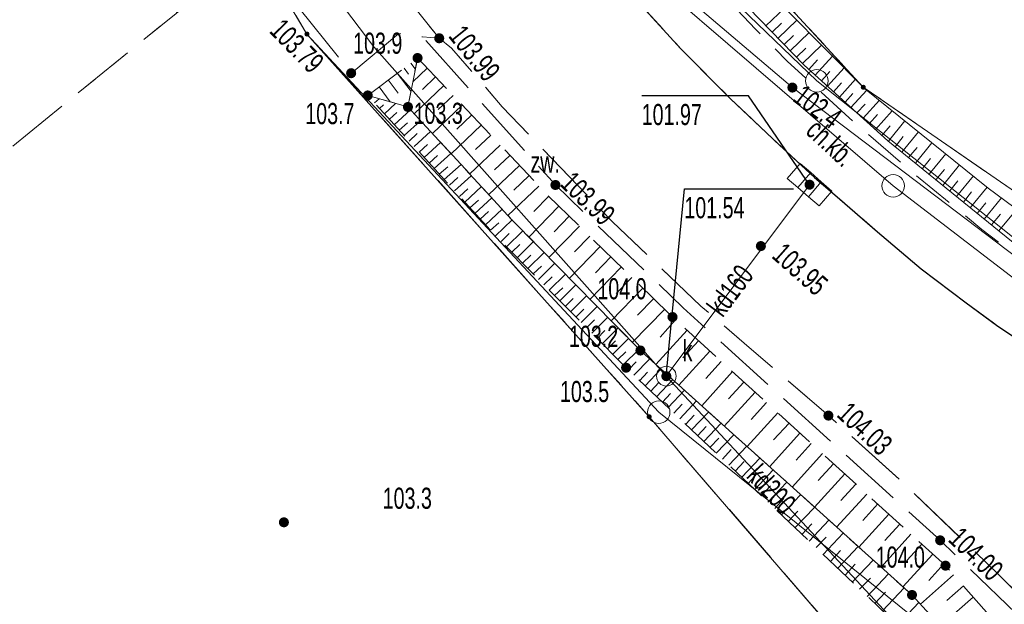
# Model space of a CAD drawing. Header units: inches. Extents: x 6497603 to 6502483, y 5925790 to 5934357.
# Tile 109 of 256: x 6500969 to 6501004, y 5926163 to 5926184. Entities that reach past the tile are written whole.
import ezdxf
from ezdxf.enums import TextEntityAlignment as Align

# ---------------------------------------------------------------- set-up
doc = ezdxf.new("R2010")
doc.units = ezdxf.units.IN
doc.header["$MEASUREMENT"] = 0
for name, pattern in [('1.5_0.75', [2.25, 1.5, -0.75]), ('2.25_0.75', [3, 2.25, -0.75]), ('219-1000', [0, 0]), ('egkk-1000', [3, 2.25, -0.75]), ('egug-1000', [1.5, 0.75, -0.75])]:
    doc.linetypes.add(name, pattern=pattern)
for name, color, linetype in [('000 Inne (niezydentyfikowane)', 7, 'Continuous'), ('202-punkt graniczny', 7, 'Continuous'), ('203-punkt graniczny', 7, 'Continuous'), ('217-kontur klasyfikacyjny', 7, 'Continuous'), ('218-kontur użytku gruntowego', 7, 'Continuous'), ('219-działka ewidencyjna', 7, 'Continuous'), ('chodnik', 7, 'Continuous'), ('chodnik-Atr17', 7, 'Continuous'), ('jezdnia', 7, 'Continuous'), ('kratka ściekowa', 7, 'Continuous'), ('krawężnik', 7, 'Continuous'), ('obszar utwardzony', 7, 'Continuous'), ('obszar utwardzony-Atr17', 7, 'Continuous'), ('pikieta naturalna', 7, 'Continuous'), ('pikieta naturalna-Atr2', 7, 'Continuous'), ('pikieta sztuczna', 7, 'Continuous'), ('pikieta sztuczna-Atr2', 7, 'Continuous'), ('przewód kanalizacyjny', 7, 'Continuous'), ('przewód kanalizacyjny-Atr1', 7, 'Continuous'), ('przewód telekomunikacyjny podziemny', 7, 'Continuous'), ('rzędna', 7, 'Continuous'), ('rzędna-Atr2', 7, 'Continuous'), ('rzędna-Atr3', 7, 'Continuous'), ('skarpa nieumocniona', 7, 'Continuous'), ('skarpa umocniona', 7, 'Continuous'), ('studnia kanalizacyjna', 7, 'Continuous'), ('studnia kanalizacyjna-Atr17', 7, 'Continuous')]:
    doc.layers.add(name, color=color, linetype=linetype)
doc.styles.get("Standard").update_dxf_attribs({"font": 'arial.ttf'})

# ---------------------------------------------------------------- blocks, each defined once
blk = doc.blocks.new('202')
at = {"color": 0, "linetype": 'Continuous', "lineweight": 0}
blk.add_circle((0, 0), 0.4, dxfattribs=at)
blk = doc.blocks.new('203')
at = {"linetype": 'Continuous', "lineweight": 0}
h = blk.add_hatch(color=0, dxfattribs=at)
edge = h.paths.add_edge_path()
edge.add_arc((0, 0), 0.09, 0, 360)
blk = doc.blocks.new('PW01')
at = {"linetype": 'Continuous', "lineweight": 13}
h = blk.add_hatch(color=0, dxfattribs=at)
edge = h.paths.add_edge_path()
edge.add_arc((0, 0), 0.18, 0, 360)
blk = doc.blocks.new('US15')
at = {"color": 0, "linetype": 'Continuous', "lineweight": 13}
blk.add_circle((0, 0), 0.35, dxfattribs=at)
blk = doc.blocks.new('US05')
at = {"color": 0, "linetype": 'Continuous', "lineweight": 13}
for p, q in [((-0.75, -0.35), (-0.75, 0.35)), ((-0.75, 0.35), (-0.25, 0.35)), ((-0.25, -0.35), (-0.25, 0.35)), ((-0.25, 0.35), (0.25, 0.35)), ((0.25, -0.35), (0.25, 0.35)), ((0.25, 0.35), (0.75, 0.35)), ((0.75, -0.35), (0.75, 0.35)), ((-0.75, -0.35), (-0.25, -0.35)), ((-0.25, -0.35), (0.25, -0.35)), ((0.25, -0.35), (0.75, -0.35))]:
    blk.add_line(p, q, dxfattribs=at)

msp = doc.modelspace()

# ---------------------------------------------------------------- linework, layer by layer
at = {"layer": '000 Inne (niezydentyfikowane)', "color": 7, "linetype": 'Continuous', "lineweight": 18, "flags": 128}
for points in [[(6500982.91, 5926182), (6500983.07, 5926181.79)], [(6500982.43, 5926181.64), (6500982.92, 5926180.99)], [(6500982.67, 5926181.82), (6500982.83, 5926181.6)], [(6500983.49, 5926181.82), (6500982.98, 5926181.33)], [(6500982.11, 5926181.4), (6500982.46, 5926180.93)], [(6500983.79, 5926181.51), (6500983.32, 5926181.06)], [(6500981.78, 5926181.15), (6500982.18, 5926180.62)], [(6500984.08, 5926181.2), (6500983.03, 5926180.2)], [(6500981.44, 5926180.78), (6500981.47, 5926180.8)], [(6500981.62, 5926180.59), (6500981.78, 5926180.73)], [(6500981.97, 5926180.2), (6500982.37, 5926180.56)], [(6500984.41, 5926180.85), (6500983.88, 5926180.35)], [(6500981.8, 5926180.39), (6500981.94, 5926180.52)], [(6500982.15, 5926180.01), (6500982.41, 5926180.24)], [(6500982.32, 5926179.81), (6500982.9, 5926180.34)], [(6500984.74, 5926180.51), (6500983.68, 5926179.5)], [(6500982.5, 5926179.62), (6500982.79, 5926179.88)], [(6500982.68, 5926179.43), (6500983.26, 5926179.95)], [(6500985.07, 5926180.15), (6500984.54, 5926179.65)], [(6500983.03, 5926179.04), (6500983.61, 5926179.57)], [(6500985.41, 5926179.8), (6500984.34, 5926178.78)], [(6500982.85, 5926179.23), (6500983.14, 5926179.5)], [(6500983.39, 5926178.64), (6500983.97, 5926179.18)], [(6500985.75, 5926179.44), (6500985.21, 5926178.93)], [(6500983.21, 5926178.84), (6500983.5, 5926179.11)], [(6500986.09, 5926179.08), (6500985.01, 5926178.06)], [(6500983.56, 5926178.45), (6500983.86, 5926178.72)], [(6500983.74, 5926178.25), (6500984.33, 5926178.79)], [(6500986.43, 5926178.72), (6500985.88, 5926178.21)], [(6500983.92, 5926178.05), (6500984.22, 5926178.32)], [(6500984.1, 5926177.86), (6500984.7, 5926178.4)], [(6500986.77, 5926178.36), (6500985.68, 5926177.33)], [(6500984.28, 5926177.66), (6500984.58, 5926177.93)], [(6500984.46, 5926177.46), (6500985.06, 5926178)], [(6500987.11, 5926178), (6500986.57, 5926177.48)], [(6500984.64, 5926177.26), (6500984.94, 5926177.53)], [(6500984.83, 5926177.06), (6500985.42, 5926177.61)], [(6500987.46, 5926177.63), (6500986.36, 5926176.59)], [(6500985.01, 5926176.86), (6500985.31, 5926177.13)], [(6500985.19, 5926176.66), (6500985.79, 5926177.21)], [(6500987.81, 5926177.27), (6500987.28, 5926176.73)], [(6500985.37, 5926176.46), (6500985.67, 5926176.73)], [(6500985.56, 5926176.26), (6500986.16, 5926176.81)], [(6500988.17, 5926176.92), (6500987.11, 5926175.82)], [(6500985.92, 5926175.86), (6500986.51, 5926176.43)], [(6500988.54, 5926176.56), (6500988, 5926176.01)], [(6500985.74, 5926176.06), (6500986.04, 5926176.33)], [(6500986.31, 5926175.47), (6500986.89, 5926176.04)], [(6500988.9, 5926176.21), (6500987.82, 5926175.1)], [(6500986.12, 5926175.66), (6500986.41, 5926175.95)], [(6500989.27, 5926175.85), (6500988.73, 5926175.29)], [(6500986.5, 5926175.28), (6500986.79, 5926175.56)], [(6500986.69, 5926175.08), (6500987.27, 5926175.66)], [(6500989.64, 5926175.48), (6500988.55, 5926174.36)], [(6500986.88, 5926174.89), (6500987.17, 5926175.18)], [(6500987.07, 5926174.7), (6500987.65, 5926175.27)], [(6500990.02, 5926175.12), (6500989.47, 5926174.55)], [(6500987.26, 5926174.51), (6500987.55, 5926174.79)], [(6500987.45, 5926174.31), (6500988.03, 5926174.89)], [(6500990.39, 5926174.75), (6500989.28, 5926173.61)], [(6500987.64, 5926174.12), (6500987.93, 5926174.41)], [(6500987.83, 5926173.93), (6500988.41, 5926174.5)], [(6500990.77, 5926174.38), (6500990.21, 5926173.81)], [(6500988.02, 5926173.74), (6500988.31, 5926174.02)], [(6500988.21, 5926173.55), (6500988.78, 5926174.12)], [(6500991.16, 5926174.01), (6500990.03, 5926172.85)], [(6500988.4, 5926173.36), (6500988.68, 5926173.64)], [(6500988.59, 5926173.17), (6500989.16, 5926173.74)], [(6500991.54, 5926173.63), (6500990.97, 5926173.05)], [(6500988.78, 5926172.98), (6500989.06, 5926173.26)], [(6500988.96, 5926172.79), (6500989.53, 5926173.35)], [(6500991.93, 5926173.25), (6500990.78, 5926172.08)], [(6500989.15, 5926172.6), (6500989.44, 5926172.88)], [(6500989.34, 5926172.41), (6500989.91, 5926172.97)], [(6500992.32, 5926172.88), (6500991.77, 5926172.27)], [(6500989.71, 5926172.03), (6500990.28, 5926172.6)], [(6500989.53, 5926172.22), (6500989.81, 5926172.5)], [(6500990.09, 5926171.66), (6500990.65, 5926172.22)], [(6500992.73, 5926172.51), (6500991.62, 5926171.29)], [(6500989.9, 5926171.85), (6500990.18, 5926172.13)], [(6500990.46, 5926171.28), (6500991.02, 5926171.84)], [(6500993.13, 5926172.14), (6500992.58, 5926171.53)], [(6500990.27, 5926171.47), (6500990.55, 5926171.75)], [(6500990.84, 5926170.91), (6500991.4, 5926171.5)], [(6500993.54, 5926171.77), (6500992.44, 5926170.56)], [(6500990.65, 5926171.1), (6500990.92, 5926171.39)], [(6500991.24, 5926170.54), (6500991.8, 5926171.13)], [(6500993.94, 5926171.4), (6500993.39, 5926170.8)], [(6500991.04, 5926170.72), (6500991.32, 5926171.02)], [(6500994.34, 5926171.04), (6500993.25, 5926169.83)], [(6500991.44, 5926170.35), (6500991.72, 5926170.65)], [(6500991.64, 5926170.15), (6500992.22, 5926170.76)], [(6500994.75, 5926170.67), (6500994.2, 5926170.07)], [(6500991.85, 5926169.96), (6500992.14, 5926170.27)], [(6500992.05, 5926169.77), (6500992.64, 5926170.38)], [(6500995.15, 5926170.31), (6500994.05, 5926169.11)], [(6500992.26, 5926169.57), (6500992.55, 5926169.88)], [(6500992.47, 5926169.37), (6500993.06, 5926170)], [(6500995.55, 5926169.94), (6500995, 5926169.34)], [(6500992.68, 5926169.17), (6500992.98, 5926169.49)], [(6500992.89, 5926168.97), (6500993.5, 5926169.61)], [(6500995.95, 5926169.58), (6500994.86, 5926168.38)], [(6500993.11, 5926168.77), (6500993.41, 5926169.09)], [(6500993.32, 5926168.56), (6500993.94, 5926169.21)], [(6500996.35, 5926169.21), (6500995.8, 5926168.62)], [(6500993.54, 5926168.35), (6500993.85, 5926168.68)], [(6500993.76, 5926168.15), (6500994.39, 5926168.8)], [(6500996.74, 5926168.85), (6500995.66, 5926167.66)], [(6500994.21, 5926167.72), (6500994.85, 5926168.39)], [(6500997.14, 5926168.49), (6500996.6, 5926167.9)], [(6500993.99, 5926167.93), (6500994.3, 5926168.27)], [(6500994.67, 5926167.29), (6500995.31, 5926167.97)], [(6500997.54, 5926168.13), (6500996.46, 5926166.94)], [(6500994.44, 5926167.51), (6500994.76, 5926167.85)], [(6500997.93, 5926167.77), (6500997.39, 5926167.18)], [(6500994.9, 5926167.07), (6500995.22, 5926167.42)], [(6500995.13, 5926166.85), (6500995.79, 5926167.55)], [(6500998.33, 5926167.41), (6500997.25, 5926166.23)], [(6500995.36, 5926166.63), (6500995.69, 5926166.98)], [(6500995.6, 5926166.41), (6500996.27, 5926167.11)], [(6500998.72, 5926167.05), (6500998.19, 5926166.46)], [(6500996.08, 5926165.95), (6500996.76, 5926166.67)], [(6500999.12, 5926166.69), (6500998.04, 5926165.52)], [(6500995.84, 5926166.18), (6500996.17, 5926166.54)], [(6500996.56, 5926165.49), (6500997.26, 5926166.22)], [(6500999.51, 5926166.34), (6500998.97, 5926165.75)], [(6500996.32, 5926165.72), (6500996.66, 5926166.09)], [(6500999.9, 5926165.98), (6500998.83, 5926164.81)], [(6500996.81, 5926165.26), (6500997.16, 5926165.63)], [(6500997.06, 5926165.02), (6500997.76, 5926165.77)], [(6501000.29, 5926165.62), (6500999.76, 5926165.04)], [(6500997.56, 5926164.55), (6500998.28, 5926165.3)], [(6501000.68, 5926165.27), (6500999.62, 5926164.1)], [(6500997.31, 5926164.79), (6500997.67, 5926165.16)], [(6500998.08, 5926164.06), (6500998.81, 5926164.83)], [(6501001.07, 5926164.91), (6501000.54, 5926164.33)], [(6500997.82, 5926164.3), (6500998.18, 5926164.69)], [(6501001.46, 5926164.56), (6501000.4, 5926163.4)], [(6500998.34, 5926163.81), (6500998.7, 5926164.2)], [(6500998.6, 5926163.57), (6500999.34, 5926164.35)], [(6501001.85, 5926164.21), (6501001.32, 5926163.62)], [(6500999.13, 5926163.06), (6500999.89, 5926163.86)], [(6501002.2, 5926163.82), (6501001.02, 5926162.78)], [(6500998.86, 5926163.32), (6500999.24, 5926163.71)], [(6501002.55, 5926163.43), (6501001.96, 5926162.91)], [(6500999.4, 5926162.81), (6500999.78, 5926163.21)], [(6500999.67, 5926162.55), (6501000.44, 5926163.36)], [(6501000.21, 5926162.04), (6501000.96, 5926162.84)], [(6501002.89, 5926163.03), (6501001.73, 5926162.01)]]:
    msp.add_lwpolyline(points, dxfattribs=at)
at = {"layer": '217-kontur klasyfikacyjny', "color": 3, "linetype": 'egkk-1000', "lineweight": 18, "flags": 128}
for points in [[(6500988.94, 5926192.04), (6500998.99, 5926181.14)], [(6500950.13, 5926163.93), (6500977.41, 5926186.07)], [(6500979.22, 5926183.03), (6500977.41, 5926186.07)], [(6500991.38, 5926169.44), (6500979.22, 5926183.03)], [(6500998.99, 5926181.14), (6501024.87, 5926163.31)], [(6501005.5, 5926153.08), (6500991.38, 5926169.44)]]:
    msp.add_lwpolyline(points, dxfattribs=at)
at = {"layer": '218-kontur użytku gruntowego', "color": 3, "linetype": 'egug-1000', "lineweight": 18, "flags": 128}
for points in [[(6500988.94, 5926192.04), (6500998.99, 5926181.14)], [(6500950.13, 5926163.93), (6500977.41, 5926186.07)], [(6500979.22, 5926183.03), (6500977.41, 5926186.07)], [(6500991.38, 5926169.44), (6500979.22, 5926183.03)], [(6500998.99, 5926181.14), (6501024.87, 5926163.31)], [(6501005.5, 5926153.08), (6500991.38, 5926169.44)]]:
    msp.add_lwpolyline(points, dxfattribs=at)
at = {"layer": '219-działka ewidencyjna', "color": 3, "linetype": '219-1000', "lineweight": 18, "flags": 128}
for points in [[(6500972.16, 5926194.91), (6500979.22, 5926183.03)], [(6500988.94, 5926192.04), (6500998.99, 5926181.14)], [(6500997.34, 5926181.37), (6500987.43, 5926190.89)], [(6500986.37, 5926189.4), (6501000.05, 5926177.64)], [(6500979.22, 5926183.03), (6500991.72, 5926169.6)], [(6500979.22, 5926183.03), (6500991.38, 5926169.44)], [(6500997.34, 5926181.37), (6501052.03, 5926137.79)], [(6500998.99, 5926181.14), (6501024.87, 5926163.31)], [(6501000.05, 5926177.64), (6501052.03, 5926137.79)], [(6500991.38, 5926169.44), (6501005.5, 5926153.08)], [(6500991.72, 5926169.6), (6501020.52, 5926146.41)]]:
    msp.add_lwpolyline(points, dxfattribs=at)
at = {"layer": 'chodnik', "color": 7, "linetype": '1.5_0.75', "lineweight": 18, "flags": 128}
msp.add_lwpolyline([(6500970.87, 5926227.3), (6500971.56, 5926225.43), (6500972.46, 5926223.12), (6500974.02, 5926219.19), (6500975.45, 5926215.68), (6500977, 5926211.99), (6500978.65, 5926208.33), (6500979.98, 5926205.48), (6500981.21, 5926202.9), (6500982.09, 5926201.14), (6500983.5, 5926198.57), (6500984.69, 5926196.48), (6500985.98, 5926194.49), (6500987.05, 5926192.83), (6500988.59, 5926190.77), (6500990.92, 5926187.89), (6500992.98, 5926185.5), (6500995.16, 5926183.2), (6500996.29, 5926182.07), (6500998.49, 5926180.05), (6501000.53, 5926178.29), (6501002.39, 5926176.76), (6501003.2, 5926176.09), (6501004.81, 5926174.87), (6501005.59, 5926174.28), (6501007.41, 5926173.15), (6501009.96, 5926171.62), (6501012.94, 5926169.78), (6501015.74, 5926167.89), (6501017.41, 5926166.71), (6501019.82, 5926164.89), (6501021.33, 5926163.61), (6501022.53, 5926162.56), (6501023.7, 5926161.49), (6501024.88, 5926160.21), (6501025.57, 5926159.48), (6501026.26, 5926158.69), (6501027.54, 5926157.21), (6501028.44, 5926156.05), (6501029.37, 5926154.85), (6501029.98, 5926153.99), (6501030.83, 5926152.78), (6501031.71, 5926151.54), (6501032.94, 5926150.04), (6501033.68, 5926149.33), (6501034.39, 5926148.72), (6501035.36, 5926148.11), (6501037.15, 5926147.19), (6501039.49, 5926146.17), (6501040.89, 5926145.44), (6501042.36, 5926144.52), (6501043.52, 5926143.61), (6501044.66, 5926142.51), (6501045.59, 5926141.33), (6501046.36, 5926140.04), (6501046.9, 5926139.11), (6501047.92, 5926137.42), (6501049.09, 5926135.79), (6501046.76, 5926134.83), (6501045.97, 5926135.97), (6501044.95, 5926137.68), (6501044.15, 5926139.04), (6501043.36, 5926140.29), (6501042.55, 5926141.23), (6501041.25, 5926142.34), (6501039.7, 5926143.38), (6501038.54, 5926143.97), (6501037.14, 5926144.59), (6501035.84, 5926145.14), (6501034.56, 5926145.76), (6501033.36, 5926146.49), (6501032.71, 5926147), (6501031.86, 5926147.75), (6501030.99, 5926148.6), (6501030.17, 5926149.6), (6501029.28, 5926150.71), (6501028.65, 5926151.68), (6501028.15, 5926152.45), (6501027.57, 5926153.3), (6501026.36, 5926154.87), (6501025.28, 5926156.11), (6501024.43, 5926157.12), (6501023.77, 5926157.9), (6501022.54, 5926159.21), (6501021.45, 5926160.26), (6501020.36, 5926161.31), (6501019.23, 5926162.32), (6501017.63, 5926163.53), (6501015.2, 5926165.27), (6501012.75, 5926167), (6501011.02, 5926168.15), (6501009.35, 5926169.19), (6501006.76, 5926170.76), (6501005.08, 5926171.78), (6501003.77, 5926172.66), (6501002.64, 5926173.48), (6501001.04, 5926174.69), (6500999.49, 5926176), (6500997.98, 5926177.32), (6500997.26, 5926177.93), (6500995.76, 5926179.32), (6500994.27, 5926180.73), (6500992.5, 5926182.51), (6500990.87, 5926184.3), (6500989.17, 5926186.2), (6500988.2, 5926187.36), (6500986.98, 5926188.92), (6500985.77, 5926190.49), (6500984.62, 5926192.1), (6500983.5, 5926193.77), (6500982.82, 5926194.92), (6500982.17, 5926195.97), (6500981.16, 5926197.8), (6500980.03, 5926199.93), (6500979.13, 5926201.69), (6500977.79, 5926204.36), (6500976.57, 5926207.09), (6500975.34, 5926209.86), (6500974.13, 5926212.6), (6500972.99, 5926215.36), (6500971.84, 5926218.15), (6500970.38, 5926221.87), (6500970.02, 5926222.74), (6500969.29, 5926224.6), (6500968.88, 5926225.61), (6500969.41, 5926226.74)], close=True, dxfattribs=at)
at = {"layer": 'jezdnia', "color": 7, "linetype": '2.25_0.75', "lineweight": 18, "flags": 128}
for points in [[(6500967.52, 5926475.78), (6500970.47, 5926475.3), (6500970.34, 5926474.17), (6500969.68, 5926470.3), (6500969.49, 5926469.27), (6500968.64, 5926464.1), (6500968.02, 5926460.39), (6500966.41, 5926450.57), (6500964.71, 5926440.65), (6500963.12, 5926430.78), (6500961.32, 5926419.97), (6500959.67, 5926410.08), (6500959.52, 5926409.05), (6500958.4, 5926402.16), (6500958.2, 5926401.16), (6500956.52, 5926390.93), (6500955.92, 5926387.39), (6500955.8, 5926386.37), (6500953.89, 5926374.55), (6500953.73, 5926373.46), (6500953.44, 5926371.55), (6500953.08, 5926369.21), (6500952.69, 5926366.58), (6500952.26, 5926363.66), (6500951.98, 5926361.63), (6500951.62, 5926358.68), (6500951.27, 5926355.63), (6500950.83, 5926351.7), (6500950.56, 5926348.7), (6500950.2, 5926344.71), (6500949.87, 5926340.76), (6500949.76, 5926338.7), (6500949.68, 5926335.75), (6500949.64, 5926334.74), (6500949.52, 5926328.23), (6500949.49, 5926327.2), (6500949.48, 5926325.22), (6500949.47, 5926322.2), (6500949.55, 5926319.76), (6500949.66, 5926317.23), (6500949.84, 5926313.23), (6500950.01, 5926310.21), (6500950.17, 5926308.21), (6500950.43, 5926305.18), (6500950.74, 5926302.26), (6500951.06, 5926299.26), (6500951.49, 5926295.58), (6500952.08, 5926290.33), (6500952.73, 5926285.4), (6500953.13, 5926282.44), (6500953.57, 5926279.4), (6500954.04, 5926276.46), (6500954.41, 5926274.33), (6500954.74, 5926272.49), (6500955.37, 5926269.55), (6500956.06, 5926266.66), (6500956.52, 5926264.7), (6500957.04, 5926262.72), (6500957.79, 5926259.85), (6500958.59, 5926257.01), (6500959.46, 5926254.06), (6500960.33, 5926251.13), (6500961.47, 5926247.41), (6500962.32, 5926244.49), (6500963.34, 5926241.33), (6500964.48, 5926237.89), (6500965.5, 5926234.96), (6500966.14, 5926233.14), (6500966.53, 5926232.14), (6500968.88, 5926225.61), (6500969.29, 5926224.6), (6500970.02, 5926222.74), (6500970.38, 5926221.87), (6500971.84, 5926218.15), (6500972.99, 5926215.36), (6500974.13, 5926212.6), (6500975.34, 5926209.86), (6500976.57, 5926207.09), (6500977.79, 5926204.36), (6500979.13, 5926201.69), (6500980.03, 5926199.93), (6500981.16, 5926197.8), (6500982.17, 5926195.97), (6500982.82, 5926194.92), (6500983.5, 5926193.77), (6500984.62, 5926192.1), (6500985.77, 5926190.49), (6500986.98, 5926188.92), (6500988.2, 5926187.36), (6500989.17, 5926186.2), (6500990.87, 5926184.3), (6500992.5, 5926182.51), (6500994.27, 5926180.73), (6500995.76, 5926179.32), (6500997.26, 5926177.93), (6500997.98, 5926177.32), (6500999.49, 5926176), (6501001.04, 5926174.69), (6501002.64, 5926173.48), (6501003.77, 5926172.66), (6501005.08, 5926171.78), (6501006.76, 5926170.76), (6501009.35, 5926169.19), (6501011.02, 5926168.15), (6501012.75, 5926167), (6501015.2, 5926165.27), (6501017.63, 5926163.53), (6501019.23, 5926162.32), (6501020.36, 5926161.31), (6501021.45, 5926160.26), (6501022.54, 5926159.21), (6501023.77, 5926157.9), (6501024.43, 5926157.12), (6501025.28, 5926156.11), (6501026.36, 5926154.87), (6501027.57, 5926153.3), (6501028.15, 5926152.45), (6501028.65, 5926151.68), (6501029.28, 5926150.71), (6501030.17, 5926149.6), (6501030.99, 5926148.6), (6501031.86, 5926147.75), (6501032.71, 5926147), (6501033.36, 5926146.49), (6501034.56, 5926145.76), (6501035.84, 5926145.14), (6501037.14, 5926144.59), (6501038.54, 5926143.97), (6501039.7, 5926143.38), (6501041.25, 5926142.34), (6501042.55, 5926141.23), (6501043.36, 5926140.29), (6501044.15, 5926139.04), (6501044.95, 5926137.68), (6501045.97, 5926135.97), (6501046.76, 5926134.83), (6501047.06, 5926134.43), (6501047.46, 5926133.9), (6501048.29, 5926133.07), (6501049.15, 5926132.29), (6501050.1, 5926131.67), (6501051.14, 5926131.14), (6501052.32, 5926130.71), (6501053.32, 5926130.44), (6501054.33, 5926130.26), (6501054.81, 5926130.11), (6501059.21, 5926129.52), (6501060.24, 5926129.37), (6501062.18, 5926128.95), (6501065.52, 5926128.17), (6501067.51, 5926127.68), (6501067.94, 5926127.56), (6501072.36, 5926126.36), (6501076.16, 5926125.39), (6501077, 5926125.24), (6501079.93, 5926124.73), (6501091.81, 5926122.96), (6501106.86, 5926120.63), (6501107.86, 5926120.45), (6501114.26, 5926119.46), (6501115.28, 5926119.31), (6501129.17, 5926117.14), (6501141.73, 5926115.29), (6501155.8, 5926113.1), (6501156.84, 5926112.94), (6501163.71, 5926111.96), (6501164.73, 5926111.81), (6501169.7, 5926111.07), (6501186.02, 5926108.73), (6501187.04, 5926108.57), (6501197.9, 5926107.02), (6501198.93, 5926106.86), (6501209.44, 5926105.01), (6501213.12, 5926104.73), (6501214.13, 5926104.59), (6501218.06, 5926103.95), (6501219.09, 5926103.82), (6501225, 5926102.98), (6501226.03, 5926103), (6501226.9, 5926103.16), (6501227.59, 5926103.32), (6501228.34, 5926103.71), (6501228.93, 5926104.14), (6501229.4, 5926105.03), (6501229.75, 5926106.03), (6501230.03, 5926107.51), (6501230.13, 5926108.51), (6501230.41, 5926111.43), (6501235.51, 5926111.16), (6501235.42, 5926108.23), (6501235.48, 5926107.23), (6501235.64, 5926106.46), (6501236.12, 5926105.41), (6501236.84, 5926104.54), (6501237.77, 5926103.89), (6501238.91, 5926103.49), (6501240.04, 5926103.43), (6501241.16, 5926103.54), (6501242.17, 5926103.85), (6501243.16, 5926104.12), (6501253.15, 5926106.97), (6501253.23, 5926106.89), (6501254.28, 5926103.94), (6501255.15, 5926100.97), (6501254.99, 5926100.67), (6501253.62, 5926100.28), (6501252.65, 5926100), (6501249.77, 5926099.21), (6501248.73, 5926098.94), (6501244.96, 5926097.81), (6501243.92, 5926097.57), (6501242.05, 5926097.03), (6501240.92, 5926096.64), (6501239.24, 5926095.9), (6501238.04, 5926095.27), (6501237.2, 5926094.68), (6501236.35, 5926093.84), (6501235.38, 5926092.95), (6501234.5, 5926091.83), (6501233.74, 5926090.74), (6501233.24, 5926089.73), (6501232.77, 5926088.7), (6501232.51, 5926087.65), (6501232.15, 5926085.66), (6501231.07, 5926079.74), (6501230.21, 5926075.13), (6501227.92, 5926063.04), (6501227.8, 5926062.48), (6501227.76, 5926061.73), (6501227.77, 5926061.08), (6501227.88, 5926060.39), (6501228.08, 5926059.83), (6501228.38, 5926059.33), (6501228.85, 5926058.88), (6501229.59, 5926058.46), (6501230.48, 5926058.18), (6501231.24, 5926057.98), (6501236.18, 5926057.48), (6501247.14, 5926056.54), (6501247.78, 5926056.32), (6501247.32, 5926053.12), (6501247.25, 5926050.18), (6501240.84, 5926050.54), (6501235.01, 5926051.15), (6501232.93, 5926051.11), (6501231.58, 5926051.14), (6501230.74, 5926051.16), (6501229.93, 5926051.11), (6501229.08, 5926050.94), (6501228.33, 5926050.61), (6501227.56, 5926049.99), (6501227.03, 5926049.46), (6501226.57, 5926048.76), (6501226.26, 5926048.04), (6501226.07, 5926047), (6501224.9, 5926038.07), (6501224.76, 5926037.04), (6501223.95, 5926030.65), (6501223.78, 5926029.64), (6501222.8, 5926021.69), (6501222.62, 5926020.67), (6501221.85, 5926014.28), (6501221.72, 5926013.21), (6501220.01, 5926001.35), (6501219.92, 5926000.35), (6501218.92, 5925993.96), (6501218.73, 5925992.94), (6501217.59, 5925985.53), (6501217.19, 5925983.25), (6501216.34, 5925978.62), (6501216.11, 5925977.64), (6501215.34, 5925973.74), (6501215.12, 5925972.71), (6501214.1, 5925967.79), (6501212.17, 5925958.57), (6501211.6, 5925955.9), (6501210.39, 5925950.18), (6501210.15, 5925949.2), (6501208.72, 5925942.4), (6501208.51, 5925941.33), (6501206.97, 5925934), (6501206.1, 5925929.6), (6501205.96, 5925928.62), (6501203.95, 5925916.84), (6501200.99, 5925899.07), (6501197.27, 5925877.8), (6501197.19, 5925877.04), (6501197.19, 5925876.24), (6501197.31, 5925875.07), (6501197.66, 5925873.98), (6501197.97, 5925873.22), (6501198.63, 5925872.3), (6501199.23, 5925871.72), (6501199.74, 5925871.37), (6501200.42, 5925871.01), (6501201.38, 5925870.71), (6501202.44, 5925870.55), (6501201.55, 5925864.88), (6501201.24, 5925864.89), (6501200.2, 5925864.97), (6501198.98, 5925864.81), (6501197.51, 5925864.23), (6501196.67, 5925863.67), (6501195.78, 5925862.79), (6501195.34, 5925862.22), (6501195.05, 5925861.84), (6501194.69, 5925861.34), (6501194.31, 5925860.58), (6501193.88, 5925859.32), (6501193.66, 5925858.13), (6501191.37, 5925844.58), (6501188.63, 5925845.69), (6501186.06, 5925846.29), (6501188.34, 5925859.28), (6501189.55, 5925865.75), (6501190.19, 5925869.41), (6501190.72, 5925872.53), (6501192, 5925879.57), (6501195.3, 5925899.15), (6501198.39, 5925917.25), (6501200.06, 5925927.91), (6501200.49, 5925930.37), (6501201.43, 5925935.3), (6501202.26, 5925939.27), (6501205.89, 5925956.67), (6501206.71, 5925960.26), (6501209.44, 5925973.27), (6501210.33, 5925977.62), (6501211, 5925981.11), (6501211.51, 5925984.07), (6501211.73, 5925985.08), (6501212.62, 5925991.03), (6501213.62, 5925996.92), (6501213.83, 5925997.96), (6501214.76, 5926004.82), (6501214.89, 5926005.86), (6501216.15, 5926014.76), (6501216.28, 5926015.75), (6501217.09, 5926022.16), (6501217.19, 5926023.22), (6501218.27, 5926030.95), (6501221.29, 5926054.94), (6501221.42, 5926055.98), (6501222.24, 5926062.4), (6501222.34, 5926063.44), (6501224.16, 5926076.33), (6501224.9, 5926081.72), (6501225.66, 5926087.21), (6501225.76, 5926088.39), (6501225.79, 5926089.57), (6501225.74, 5926090.79), (6501225.65, 5926091.85), (6501225.41, 5926093.04), (6501225.02, 5926094.16), (6501224.47, 5926095.07), (6501223.68, 5926095.94), (6501222.87, 5926096.5), (6501222, 5926096.87), (6501221.03, 5926097.17), (6501220.05, 5926097.37), (6501218.15, 5926097.65), (6501217.08, 5926097.83), (6501213.18, 5926098.37), (6501212.16, 5926098.52), (6501210.21, 5926098.79), (6501209.19, 5926099), (6501203.73, 5926099.73), (6501202.71, 5926099.87), (6501199.75, 5926100.28), (6501198.75, 5926100.43), (6501192.84, 5926101.32), (6501191.84, 5926101.46), (6501178.52, 5926103.46), (6501168.08, 5926104.92), (6501167.07, 5926105.07), (6501161.11, 5926105.95), (6501160.15, 5926106.11), (6501141.22, 5926108.96), (6501128.91, 5926110.87), (6501107.19, 5926114.24), (6501091.02, 5926116.76), (6501087.03, 5926117.36), (6501085.63, 5926117.57), (6501084.66, 5926117.74), (6501082.7, 5926117.91), (6501080.66, 5926118.01), (6501077.67, 5926118.12), (6501076.66, 5926118.16), (6501075.65, 5926118.1), (6501074.96, 5926118.04), (6501074.24, 5926117.87), (6501073.45, 5926117.58), (6501072.83, 5926117.24), (6501072.24, 5926116.73), (6501071.92, 5926116.36), (6501071.6, 5926115.95), (6501071.13, 5926115.07), (6501070.2, 5926112.15), (6501069.14, 5926109.35), (6501065.67, 5926107.67), (6501060.98, 5926105.37), (6501056.17, 5926102.92), (6501047.77, 5926098.64), (6501039.02, 5926094.25), (6501035.19, 5926092.32), (6501033.38, 5926091.57), (6501031.9, 5926091.17), (6501030.72, 5926091), (6501029.45, 5926090.96), (6501027.96, 5926091.09), (6501026.37, 5926091.21), (6501025.08, 5926091.02), (6501023.8, 5926090.63), (6501022.54, 5926089.24), (6501020.92, 5926087.38), (6501018.93, 5926085.36), (6501016.88, 5926083.52), (6501014.11, 5926081.3), (6501011.15, 5926079.19), (6501008.09, 5926077.35), (6501004.66, 5926075.72), (6501000.14, 5926073.66), (6500996.05, 5926071.78), (6500991.19, 5926069.54), (6500987.22, 5926067.8), (6500985.88, 5926070.25), (6500984.5, 5926072.54), (6500990.81, 5926076.24), (6500997.85, 5926080.69), (6501004.96, 5926085.16), (6501007.77, 5926086.97), (6501009.89, 5926088.54), (6501012.32, 5926090.44), (6501014.72, 5926092.81), (6501016.4, 5926095.01), (6501018.1, 5926097.7), (6501019.49, 5926099.95), (6501021.13, 5926103.12), (6501021.79, 5926104.63), (6501021.73, 5926104.89), (6501022.4, 5926106.7), (6501022.77, 5926107.65), (6501022.96, 5926108.66), (6501023.19, 5926109.6), (6501023.35, 5926110.74), (6501023.42, 5926111.89), (6501023.37, 5926112.99), (6501023.17, 5926114.21), (6501022.81, 5926115.94), (6501022.34, 5926117.28), (6501021.93, 5926118.41), (6501021.38, 5926119.39), (6501020.82, 5926120.06), (6501020.31, 5926120.58), (6501019.37, 5926121.14), (6501018.64, 5926121.59), (6501017.79, 5926122.01), (6501016.87, 5926122.36), (6501016.07, 5926122.61), (6501015.13, 5926122.79), (6501014.32, 5926122.89), (6501013.3, 5926122.96), (6501011.3, 5926123.02), (6501010.28, 5926123.07), (6501008.82, 5926123.15), (6501007.35, 5926123.27), (6501006.78, 5926123.46), (6501004.62, 5926123.76), (6501002.02, 5926124.18), (6501000.54, 5926124.46), (6500997.95, 5926125.21), (6500994.57, 5926126.41), (6500989.34, 5926128.79), (6500983.15, 5926131.79), (6500980.24, 5926133), (6500976.92, 5926134.27), (6500973.27, 5926135.38), (6500969.21, 5926136.46), (6500966.14, 5926137.16), (6500962.38, 5926137.84), (6500956.83, 5926138.72), (6500951.6, 5926139.58), (6500948.09, 5926140.28), (6500941.13, 5926141.59), (6500936.68, 5926142.36), (6500936.26, 5926142.38), (6500936.91, 5926144.94), (6500937.28, 5926147.22), (6500938.48, 5926147.26), (6500944.87, 5926146.1), (6500952.28, 5926144.84), (6500952.45, 5926144.94), (6500957.36, 5926144.12), (6500958.42, 5926144.02), (6500960.33, 5926143.82), (6500961.34, 5926143.73), (6500962.4, 5926143.7), (6500964.35, 5926143.61), (6500966.38, 5926143.52), (6500968.34, 5926143.33), (6500970.37, 5926142.99), (6500972.16, 5926142.64), (6500975.22, 5926141.96), (6500978.14, 5926141.2), (6500980.07, 5926140.59), (6500984.84, 5926139.11), (6500988.6, 5926137.98), (6500991.96, 5926137.02), (6500993.89, 5926136.41), (6500996.3, 5926135.75), (6500998.23, 5926135.25), (6500999.76, 5926134.9), (6501002.22, 5926134.43), (6501003.59, 5926134.13), (6501004.64, 5926133.95), (6501005.57, 5926133.82), (6501006.54, 5926133.72), (6501007.41, 5926133.65), (6501008.58, 5926133.66), (6501009.4, 5926133.71), (6501010.99, 5926133.99), (6501012.51, 5926134.33), (6501013.46, 5926134.67), (6501014.17, 5926134.95), (6501015.06, 5926135.45), (6501015.72, 5926135.84), (6501016.55, 5926136.42), (6501017.28, 5926137.05), (6501017.97, 5926137.76), (6501018.59, 5926138.35), (6501019.09, 5926139.31), (6501019.34, 5926140.2), (6501019.48, 5926141.24), (6501019.5, 5926142.22), (6501019.53, 5926143.17), (6501019.42, 5926144.33), (6501019.23, 5926145.48), (6501018.9, 5926146.66), (6501018.59, 5926147.63), (6501018.18, 5926148.39), (6501017.57, 5926149.31), (6501017.02, 5926149.96), (6501016.24, 5926150.87), (6501015.1, 5926152.17), (6501013.64, 5926153.83), (6501013.57, 5926154), (6501012.46, 5926155.3), (6501009.41, 5926158.38), (6501006.55, 5926161.1), (6501003.79, 5926163.84), (6501000.27, 5926167.22), (6500997.75, 5926169.48), (6500994.93, 5926171.9), (6500993.22, 5926173.37), (6500990.08, 5926176.36), (6500986.16, 5926180.45), (6500984.36, 5926182.53), (6500983.92, 5926182.88), (6500982.09, 5926185.15), (6500980.83, 5926186.8), (6500979.72, 5926188.4), (6500979.64, 5926188.64), (6500977.9, 5926191.3), (6500976.68, 5926193.39), (6500974.4, 5926197.5), (6500971.6, 5926203.33), (6500970.2, 5926206.34), (6500968.02, 5926211.54), (6500966.1, 5926216.13), (6500964.42, 5926220.5), (6500963.39, 5926223.18), (6500962.78, 5926224.79), (6500960.85, 5926229.86), (6500958.92, 5926235.34), (6500957.26, 5926240.34), (6500955.77, 5926245.22), (6500954.5, 5926249.48), (6500953.02, 5926254.47), (6500951.16, 5926261.1), (6500950.63, 5926263.22), (6500949.44, 5926268.23), (6500948.4, 5926273.5), (6500947.44, 5926279.19), (6500946.72, 5926284.52), (6500945.98, 5926290.57), (6500945.39, 5926295.06), (6500944.64, 5926301.22), (6500943.99, 5926308.19), (6500943.71, 5926313.06), (6500943.38, 5926320.02), (6500943.36, 5926324.68), (6500943.39, 5926329.54), (6500943.52, 5926335.16), (6500943.63, 5926336.77), (6500943.87, 5926342.09), (6500944.45, 5926348.6), (6500944.89, 5926353.17), (6500945.31, 5926356.92), (6500946, 5926362.7), (6500946.75, 5926367.77), (6500946.9, 5926369.53), (6500947.97, 5926376.36), (6500948.58, 5926379.99), (6500949.87, 5926387.54), (6500950.36, 5926390.87), (6500950.58, 5926392.97), (6500951.07, 5926399.96), (6500951.2, 5926400.17), (6500951.56, 5926405.22), (6500951.74, 5926408.6), (6500951.86, 5926412.25), (6500952.04, 5926414.31), (6500952.81, 5926417.99), (6500953.87, 5926422.25), (6500955.38, 5926427.84), (6500956.84, 5926433.28), (6500957.79, 5926436.87), (6500958.47, 5926439.89), (6500959.31, 5926444.93), (6500960.75, 5926453.89), (6500962.75, 5926465.71), (6500964.63, 5926476.24)], [(6500977.68, 5926185.54), (6500979.36, 5926186.96), (6500979.57, 5926187.95), (6500979.72, 5926188.4), (6500980.83, 5926186.8), (6500982.09, 5926185.15), (6500983.92, 5926182.88), (6500983.32, 5926182.93), (6500982.49, 5926183.05), (6500980.79, 5926181.64)]]:
    msp.add_lwpolyline(points, close=True, dxfattribs=at)
at = {"layer": 'krawężnik', "color": 7, "linetype": 'Continuous', "lineweight": 25, "flags": 128}
msp.add_lwpolyline([(6500979.13, 5926201.69), (6500980.03, 5926199.93), (6500981.16, 5926197.8), (6500982.17, 5926195.97), (6500982.82, 5926194.92), (6500983.5, 5926193.77), (6500984.62, 5926192.1), (6500985.77, 5926190.49), (6500986.98, 5926188.92), (6500988.2, 5926187.36), (6500989.17, 5926186.2), (6500990.87, 5926184.3), (6500992.5, 5926182.51), (6500994.27, 5926180.73), (6500995.76, 5926179.32), (6500997.26, 5926177.93), (6500997.98, 5926177.32), (6500999.49, 5926176), (6501001.04, 5926174.69), (6501002.64, 5926173.48), (6501003.77, 5926172.66), (6501005.08, 5926171.78)], dxfattribs=at)
at = {"layer": 'obszar utwardzony', "color": 7, "linetype": '2.25_0.75', "lineweight": 18, "flags": 128}
msp.add_lwpolyline([(6500983.32, 5926182.93), (6500983.92, 5926182.88), (6500984.36, 5926182.53), (6500986.16, 5926180.45), (6500990.08, 5926176.36), (6500993.22, 5926173.37), (6500994.93, 5926171.9), (6500997.75, 5926169.48), (6501000.27, 5926167.22), (6501003.79, 5926163.84), (6501006.55, 5926161.1), (6501009.41, 5926158.38), (6501012.46, 5926155.3), (6501013.57, 5926154), (6501013.64, 5926153.83), (6501015.1, 5926152.17), (6501014.47, 5926151.69), (6501012.64, 5926154.44), (6501009.83, 5926157.24), (6501001.72, 5926165.05), (6500992.59, 5926173.31), (6500988.05, 5926177.67)], close=True, dxfattribs=at)
at = {"layer": 'przewód kanalizacyjny', "color": 34, "linetype": 'Continuous', "lineweight": 18, "flags": 128}
for points in [[(6500975.31, 5926191.32), (6500976.02, 5926189.94), (6500981.6, 5926182.58), (6500991.99, 5926170.88), (6501001.82, 5926160.33), (6501008.06, 5926153.51)], [(6500997.08, 5926177.68), (6500991.99, 5926170.88)]]:
    msp.add_lwpolyline(points, dxfattribs=at)
at = {"layer": 'przewód telekomunikacyjny podziemny', "color": 30, "linetype": 'Continuous', "lineweight": 18, "flags": 128}
msp.add_lwpolyline([(6500956.7, 5926277.57), (6500960.25, 5926258.95), (6500964.79, 5926242.73), (6500971.12, 5926223.5), (6500977.37, 5926207.01), (6500979.94, 5926202.12), (6500983.41, 5926195.78), (6500988.56, 5926188.28), (6500991.48, 5926185.38), (6500996.47, 5926181.13), (6501008.47, 5926172.04), (6501018.5, 5926164.68), (6501021.91, 5926161.49), (6501028.51, 5926154.53)], dxfattribs=at)
at = {"layer": 'rzędna-Atr2', "color": 7, "flags": 128}
for points in [[(6500997.08, 5926177.68), (6500994.91, 5926180.84), (6500991.114, 5926180.84)], [(6500991.99, 5926170.88), (6500992.63, 5926177.53), (6500996.514, 5926177.53)]]:
    msp.add_lwpolyline(points, dxfattribs=at)
at = {"layer": 'skarpa nieumocniona', "color": 7, "linetype": '1.5_0.75', "lineweight": 18, "flags": 128}
for points in [[(6500981.38, 5926180.85), (6500983.15, 5926182.18), (6500982.81, 5926180.44)], [(6500981.38, 5926180.85), (6500983.15, 5926182.18), (6500982.81, 5926180.44)], [(6500983.15, 5926182.18), (6500987.75, 5926177.33), (6500992.21, 5926172.98), (6501001.91, 5926164.15), (6501004.7, 5926160.98), (6501008.6, 5926154.63), (6501007.62, 5926154.05), (6501003.5, 5926160.09), (6501000.72, 5926163.11), (6500991.07, 5926171.79), (6500986.48, 5926176.46), (6500982.81, 5926180.44)], [(6500983.15, 5926182.18), (6500987.75, 5926177.33), (6500992.21, 5926172.98), (6501001.91, 5926164.15), (6501004.7, 5926160.98), (6501008.6, 5926154.63), (6501007.62, 5926154.05), (6501003.5, 5926160.09), (6501000.72, 5926163.11), (6500991.07, 5926171.79), (6500986.48, 5926176.46), (6500982.81, 5926180.44)], [(6500981.38, 5926180.85), (6500982.81, 5926180.44), (6500986.48, 5926176.46), (6500991.07, 5926171.79), (6501000.72, 5926163.11), (6501003.5, 5926160.09), (6501007.62, 5926154.05), (6501006.9, 5926153.54), (6501002.72, 5926159.54), (6501000.21, 5926162.04), (6500990.56, 5926171.18), (6500985.91, 5926175.87)], [(6500981.38, 5926180.85), (6500982.81, 5926180.44), (6500986.48, 5926176.46), (6500991.07, 5926171.79), (6501000.72, 5926163.11), (6501003.5, 5926160.09), (6501007.62, 5926154.05), (6501006.9, 5926153.54), (6501002.72, 5926159.54), (6501000.21, 5926162.04), (6500990.56, 5926171.18), (6500985.91, 5926175.87)]]:
    msp.add_lwpolyline(points, close=True, dxfattribs=at)
at = {"layer": 'skarpa umocniona', "color": 7, "linetype": 'Continuous', "lineweight": 18, "flags": 128}
msp.add_lwpolyline([(6500987.72, 5926192.26), (6500988.47, 5926192.82), (6500991.91, 5926188.68), (6500996.31, 5926183.84), (6500999.03, 5926181.1), (6501003.43, 5926177.56), (6501007.44, 5926174.59), (6501012.09, 5926171.71), (6501014.58, 5926170.16), (6501014.05, 5926169.36), (6501007.53, 5926173.42), (6501004.26, 5926175.67), (6500999.86, 5926179.24), (6500996.89, 5926181.92), (6500993.72, 5926185.19), (6500990.24, 5926189.15)], close=True, dxfattribs=at)
msp.add_lwpolyline([(6500987.72, 5926192.26), (6500988.47, 5926192.82), (6500991.91, 5926188.68), (6500996.31, 5926183.84), (6500999.03, 5926181.1), (6501003.43, 5926177.56), (6501007.44, 5926174.59), (6501012.09, 5926171.71), (6501014.58, 5926170.16), (6501014.05, 5926169.36), (6501007.53, 5926173.42), (6501004.26, 5926175.67), (6500999.86, 5926179.24), (6500996.89, 5926181.92), (6500993.72, 5926185.19), (6500990.24, 5926189.15)], close=True, dxfattribs=at)
for points in [[(6500995.53, 5926183.32), (6500996.2, 5926183.96)], [(6500995.75, 5926183.1), (6500996.08, 5926183.42)], [(6500995.96, 5926182.88), (6500996.63, 5926183.52)], [(6500996.39, 5926182.43), (6500997.06, 5926183.08)], [(6500996.18, 5926182.66), (6500996.51, 5926182.98)], [(6500996.61, 5926182.21), (6500996.95, 5926182.53)], [(6500996.83, 5926181.98), (6500997.5, 5926182.64)], [(6500997.05, 5926181.77), (6500997.36, 5926182.12)], [(6500997.28, 5926181.57), (6500997.89, 5926182.25)], [(6500997.5, 5926181.37), (6500997.8, 5926181.7)], [(6500997.72, 5926181.18), (6500998.31, 5926181.83)], [(6500997.93, 5926180.98), (6500998.22, 5926181.3)], [(6500998.14, 5926180.79), (6500998.71, 5926181.43)], [(6500998.34, 5926180.61), (6500998.62, 5926180.92)], [(6500998.55, 5926180.42), (6500999.11, 5926181.04)], [(6500998.98, 5926180.04), (6500999.56, 5926180.68)], [(6500998.76, 5926180.23), (6500999.05, 5926180.54)], [(6500999.42, 5926179.64), (6501000.02, 5926180.3)], [(6500999.2, 5926179.84), (6500999.49, 5926180.17)], [(6500999.88, 5926179.23), (6501000.46, 5926179.95)], [(6500999.65, 5926179.43), (6500999.95, 5926179.77)], [(6501000.36, 5926178.83), (6501000.95, 5926179.56)], [(6501000.12, 5926179.03), (6501000.41, 5926179.39)], [(6501000.84, 5926178.44), (6501001.43, 5926179.17)], [(6501000.6, 5926178.64), (6501000.9, 5926179)], [(6501001.09, 5926178.25), (6501001.38, 5926178.61)], [(6501001.33, 5926178.05), (6501001.92, 5926178.78)], [(6501001.57, 5926177.85), (6501001.87, 5926178.22)], [(6501001.81, 5926177.65), (6501002.41, 5926178.38)], [(6501002.06, 5926177.46), (6501002.35, 5926177.82)], [(6501002.3, 5926177.26), (6501002.9, 5926177.99)], [(6501002.55, 5926177.06), (6501002.84, 5926177.43)], [(6501002.79, 5926176.86), (6501003.39, 5926177.59)], [(6501003.29, 5926176.45), (6501003.9, 5926177.21)], [(6501003.04, 5926176.66), (6501003.34, 5926177.03)], [(6501003.81, 5926176.04), (6501004.44, 5926176.81)], [(6501003.55, 5926176.25), (6501003.86, 5926176.63)]]:
    msp.add_lwpolyline(points, dxfattribs=at)

# ---------------------------------------------------------------- block references
at = {"layer": '202-punkt graniczny', "color": 7, "linetype": 'Continuous', "lineweight": 18}
for p in [(6500997.34, 5926181.37), (6501000.05, 5926177.64), (6500991.72, 5926169.6)]:
    msp.add_blockref('202', p, dxfattribs=at)
at = {"layer": '203-punkt graniczny', "color": 7, "linetype": 'Continuous', "lineweight": 18}
for p in [(6500979.22, 5926183.03), (6500998.99, 5926181.14), (6500991.38, 5926169.44)]:
    msp.add_blockref('203', p, dxfattribs=at)
at = {"layer": 'kratka ściekowa', "color": 34, "linetype": 'Continuous', "lineweight": 18, "rotation": 319.225}
msp.add_blockref('US05', (6500997.08, 5926177.68), dxfattribs=at)
at = {"layer": 'pikieta naturalna', "color": 7, "linetype": 'Continuous', "lineweight": 13}
for p in [(6500983.15, 5926182.18), (6500981.38, 5926180.85), (6500982.81, 5926180.44), (6500992.21, 5926172.98), (6500991.07, 5926171.79), (6500990.56, 5926171.18), (6500978.4, 5926165.69), (6501001.91, 5926164.15), (6501000.72, 5926163.11)]:
    msp.add_blockref('PW01', p, dxfattribs=at)
at = {"layer": 'pikieta sztuczna', "color": 7, "linetype": 'Continuous', "lineweight": 13}
for p in [(6500983.92, 5926182.88), (6500980.79, 5926181.64), (6500988.05, 5926177.67), (6500995.35, 5926175.5), (6500997.75, 5926169.48), (6501001.72, 5926165.05)]:
    msp.add_blockref('PW01', p, dxfattribs=at)
at = {"layer": 'rzędna', "color": 30, "linetype": 'Continuous', "lineweight": 18}
msp.add_blockref('PW01', (6500996.47, 5926181.13), dxfattribs=at)
at = {"layer": 'rzędna', "color": 34, "linetype": 'Continuous', "lineweight": 18}
for p in [(6500997.08, 5926177.68), (6500991.99, 5926170.88)]:
    msp.add_blockref('PW01', p, dxfattribs=at)
at = {"layer": 'studnia kanalizacyjna', "color": 34, "linetype": 'Continuous', "lineweight": 18}
msp.add_blockref('US15', (6500991.99, 5926170.88), dxfattribs=at)

# ---------------------------------------------------------------- texts
at = {"layer": 'chodnik-Atr17', "color": 7, "width": 0.667}
msp.add_text('ch.kb.', height=0.75, rotation=317.18, dxfattribs=at).set_placement((6500996.9, 5926179.53))
at = {"layer": 'obszar utwardzony-Atr17', "color": 7, "width": 0.667}
msp.add_text('zw.', height=0.75, dxfattribs=at).set_placement((6500987.16, 5926178.11))
at = {"layer": 'pikieta naturalna-Atr2', "color": 7, "width": 0.667}
for s, p in [('103.9', (6500980.86, 5926182.33)), ('103.7', (6500979.16, 5926179.83)), ('103.3', (6500983.01, 5926179.84)), ('104.0', (6500989.54, 5926173.61)), ('103.2', (6500988.53, 5926171.92)), ('103.5', (6500988.21, 5926169.96)), ('103.3', (6500981.91, 5926166.17)), ('104.0', (6500999.43, 5926164.08))]:
    msp.add_text(s, height=0.75, dxfattribs=at).set_placement(p)
at = {"layer": 'pikieta sztuczna-Atr2', "color": 7, "width": 0.667}
for s, rotation, p in [('103.79', 314.483, (6500977.85, 5926183.11)), ('103.99', 308.59, (6500984.22, 5926182.95)), ('103.99', 315.794, (6500988.18, 5926177.67)), ('103.95', 318.489, (6500995.7, 5926175.11)), ('104.03', 317.092, (6500998.01, 5926169.47)), ('104.00', 315.955, (6501001.97, 5926165.04))]:
    msp.add_text(s, height=0.75, rotation=rotation, dxfattribs=at).set_placement(p)
at = {"layer": 'przewód kanalizacyjny-Atr1', "color": 34, "width": 0.667}
for s, rotation, p in [('kd160', 53.184, (6500993.69, 5926173.16)), ('kd200', 312.976, (6500995.08, 5926167.56))]:
    msp.add_text(s, height=0.75, rotation=rotation, dxfattribs=at).set_placement(p, align=Align.MIDDLE_LEFT)
at = {"layer": 'rzędna-Atr2', "color": 30, "width": 0.667}
msp.add_text('102.4', height=0.75, rotation=322.856, dxfattribs=at).set_placement((6500996.67, 5926180.98), align=Align.MIDDLE_LEFT)
at = {"layer": 'rzędna-Atr3', "color": 34, "width": 0.667}
for s, p in [('101.97', (6500991.114, 5926179.572)), ('101.54', (6500992.63, 5926176.263))]:
    msp.add_text(s, height=0.75, dxfattribs=at).set_placement(p, align=Align.BOTTOM_LEFT)
at = {"layer": 'studnia kanalizacyjna-Atr17', "color": 34, "width": 0.667}
msp.add_text('k', height=0.75, dxfattribs=at).set_placement((6500992.57, 5926171.41))

doc.saveas('drawing.dxf')
